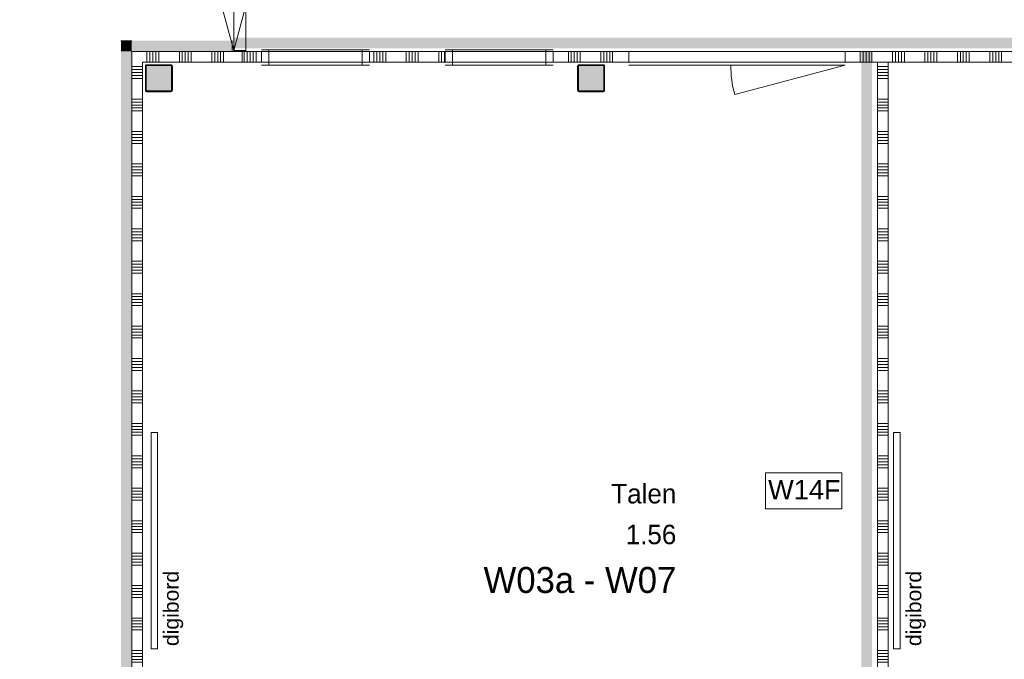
# Model space of a CAD drawing. Header units: millimetres. Extents: x -850 to 154668, y -25041 to 71030.
# Tile 184 of 211: x 72323 to 81434, y 3328 to 9244. Entities that reach past the tile are written whole.
import ezdxf
from ezdxf.enums import TextEntityAlignment as Align

# ---------------------------------------------------------------- set-up
doc = ezdxf.new("R2010")
doc.units = ezdxf.units.MM
doc.header["$MEASUREMENT"] = 0
doc.linetypes.add('B0103', pattern=[8750, 2500, -1250, 2500, -1250, 0, -1250])
for name, color, linetype in [('Info Wandafwerking aanduiding', 7, 'Continuous'), ('Info Wandafwerking aanduiding Doorsnede-arcering', 7, 'Continuous'), ('New_22 NC Binnenwanden', 7, 'Continuous'), ('New_22 NC Binnenwanden Deuren', 7, 'Continuous'), ('New_22 NC Binnenwanden Doorsnede-arcering', 7, 'Continuous'), ('New_22 NC Binnenwanden Ramen', 7, 'Continuous'), ('New_72 Vaste Inrichting', 7, 'Continuous'), ('New_info tekst digiborden', 7, 'Continuous'), ('New_Info Wandafwerking aanduiding', 7, 'Continuous'), ('New_Info Wandafwerking aanduiding Doorsnede-arcering', 7, 'Continuous'), ('New_Z Ruimtefuncties', 7, 'Continuous'), ('New_Z Ruimtefuncties Zone omranding', 7, 'Continuous'), ('New_Z Ruimtefuncties Zone tekst', 7, 'Continuous'), ('S-COLS-____-OTLN.RVT S', 7, 'Continuous'), ('S-COLS-____-OTLN.RVT S 2D arcering', 7, 'Continuous')]:
    doc.layers.add(name, color=color, linetype=linetype)
doc.styles.add('GENERATED_STYLE_1', font='txt')
doc.styles.add('GENERATED_STYLE_2', font='txt')

# ---------------------------------------------------------------- blocks, each defined once
blk = doc.blocks.new('*X64')
at = {"layer": 'New_22 NC Binnenwanden Doorsnede-arcering', "color": 254, "linetype": 'Continuous', "lineweight": 0, "true_color": 0xe9ebeb}
for p, q in [((73360, 8809.7), (73460, 8809.7)), ((73360, 8782.3), (73460, 8782.3)), ((73360, 8754.9), (73460, 8754.9)), ((73360, 8727.4), (73460, 8727.4)), ((73360, 8700), (73460, 8700)), ((73360, 8509.7), (73460, 8509.7)), ((73360, 8482.3), (73460, 8482.3)), ((73360, 8454.9), (73460, 8454.9)), ((73360, 8427.4), (73460, 8427.4)), ((73360, 8400), (73460, 8400)), ((73360, 8209.7), (73460, 8209.7)), ((73360, 8182.3), (73460, 8182.3)), ((73360, 8154.9), (73460, 8154.9)), ((73360, 8127.4), (73460, 8127.4)), ((73360, 8100), (73460, 8100)), ((73360, 7909.7), (73460, 7909.7)), ((73360, 7882.3), (73460, 7882.3)), ((73360, 7854.9), (73460, 7854.9)), ((73360, 7827.4), (73460, 7827.4)), ((73360, 7800), (73460, 7800)), ((73360, 7609.7), (73460, 7609.7)), ((73360, 7582.3), (73460, 7582.3)), ((73360, 7554.9), (73460, 7554.9)), ((73360, 7527.4), (73460, 7527.4)), ((73360, 7500), (73460, 7500)), ((73360, 7309.7), (73460, 7309.7)), ((73360, 7282.3), (73460, 7282.3)), ((73360, 7254.9), (73460, 7254.9)), ((73360, 7227.4), (73460, 7227.4)), ((73360, 7200), (73460, 7200)), ((73360, 7009.7), (73460, 7009.7)), ((73360, 6982.3), (73460, 6982.3)), ((73360, 6954.9), (73460, 6954.9)), ((73360, 6927.4), (73460, 6927.4)), ((73360, 6900), (73460, 6900)), ((73360, 6709.7), (73460, 6709.7)), ((73360, 6682.3), (73460, 6682.3)), ((73360, 6654.9), (73460, 6654.9)), ((73360, 6627.4), (73460, 6627.4)), ((73360, 6600), (73460, 6600)), ((73360, 6409.7), (73460, 6409.7)), ((73360, 6382.3), (73460, 6382.3)), ((73360, 6354.9), (73460, 6354.9)), ((73360, 6327.4), (73460, 6327.4)), ((73360, 6300), (73460, 6300)), ((73360, 6109.7), (73460, 6109.7)), ((73360, 6082.3), (73460, 6082.3)), ((73360, 6054.9), (73460, 6054.9)), ((73360, 6027.4), (73460, 6027.4)), ((73360, 6000), (73460, 6000)), ((73360, 5809.7), (73460, 5809.7)), ((73360, 5782.3), (73460, 5782.3)), ((73360, 5754.9), (73460, 5754.9)), ((73360, 5727.4), (73460, 5727.4)), ((73360, 5700), (73460, 5700)), ((73360, 5509.7), (73460, 5509.7)), ((73360, 5482.3), (73460, 5482.3)), ((73360, 5454.9), (73460, 5454.9)), ((73360, 5427.4), (73460, 5427.4)), ((73360, 5400), (73460, 5400)), ((73360, 5209.7), (73460, 5209.7)), ((73360, 5182.3), (73460, 5182.3)), ((73360, 5154.9), (73460, 5154.9)), ((73360, 5127.4), (73460, 5127.4)), ((73360, 5100), (73460, 5100)), ((73360, 4909.7), (73460, 4909.7)), ((73360, 4882.3), (73460, 4882.3)), ((73360, 4854.9), (73460, 4854.9)), ((73360, 4827.4), (73460, 4827.4)), ((73360, 4800), (73460, 4800)), ((73360, 4609.7), (73460, 4609.7)), ((73360, 4582.3), (73460, 4582.3)), ((73360, 4554.9), (73460, 4554.9)), ((73360, 4527.4), (73460, 4527.4)), ((73360, 4500), (73460, 4500)), ((73360, 4309.7), (73460, 4309.7)), ((73360, 4282.3), (73460, 4282.3)), ((73360, 4254.9), (73460, 4254.9)), ((73360, 4227.4), (73460, 4227.4)), ((73360, 4200), (73460, 4200)), ((73360, 4009.7), (73460, 4009.7)), ((73360, 3982.3), (73460, 3982.3)), ((73360, 3954.9), (73460, 3954.9)), ((73360, 3927.4), (73460, 3927.4)), ((73360, 3900), (73460, 3900)), ((73360, 3709.7), (73460, 3709.7)), ((73360, 3682.3), (73460, 3682.3)), ((73360, 3654.9), (73460, 3654.9)), ((73360, 3627.4), (73460, 3627.4)), ((73360, 3600), (73460, 3600)), ((73360, 3409.7), (73460, 3409.7)), ((73360, 3382.3), (73460, 3382.3)), ((73360, 3354.9), (73460, 3354.9)), ((73360, 3327.4), (73460, 3327.4)), ((73360, 3300), (73460, 3300)), ((73360, 3109.7), (73460, 3109.7)), ((73360, 3082.3), (73460, 3082.3)), ((73360, 3054.9), (73460, 3054.9)), ((73360, 3027.4), (73460, 3027.4)), ((73360, 3000), (73460, 3000)), ((73360, 2809.7), (73460, 2809.7)), ((73360, 2782.3), (73460, 2782.3)), ((73360, 2754.9), (73460, 2754.9)), ((73360, 2727.4), (73460, 2727.4)), ((73360, 2700), (73460, 2700)), ((73360, 2509.7), (73460, 2509.7)), ((73360, 2482.3), (73460, 2482.3)), ((73360, 2454.9), (73460, 2454.9)), ((73360, 2427.4), (73460, 2427.4)), ((73360, 2400), (73460, 2400)), ((73360, 2209.7), (73460, 2209.7)), ((73360, 2182.3), (73460, 2182.3)), ((73360, 2154.9), (73460, 2154.9)), ((73360, 2127.4), (73460, 2127.4)), ((73360, 2100), (73460, 2100))]:
    blk.add_line(p, q, dxfattribs=at)
blk = doc.blocks.new('Wall_11_2', base_point=(73460, 1975.4))
at = {"layer": 'New_22 NC Binnenwanden', "color": 8, "linetype": 'Continuous', "lineweight": 0, "true_color": 0x778488, "flags": 128}
for points in [[(73360, 8850), (73360, 1975.4)], [(73460, 1975.4), (73460, 8850)], [(73460, 1975.4), (73360, 1975.4)]]:
    blk.add_lwpolyline(points, dxfattribs=at)
at = {"layer": 'New_22 NC Binnenwanden', "color": 8, "lineweight": 0, "true_color": 0x778488}
blk.add_blockref('*X64', (0, 0), dxfattribs=at)
blk = doc.blocks.new('Wall_368_2', base_point=(73360, 1975.4))
at = {"layer": 'Info Wandafwerking aanduiding Doorsnede-arcering', "linetype": 'Continuous', "lineweight": 0}
for points in [[(73260, 8950), (73360, 8950), (73260, 9050)], [(73260, 9050), (73360, 8950), (73360, 9050)], [(73260, 8950), (73260, 2075.4), (73360, 2075.4), (73360, 8950)]]:
    blk.add_hatch(color=1, dxfattribs=at).paths.add_polyline_path(points)
at = {"layer": 'Info Wandafwerking aanduiding', "color": 9, "linetype": 'Continuous', "lineweight": 0, "flags": 128}
blk.add_lwpolyline([(73260, 9050), (73360, 9050)], dxfattribs=at)
blk = doc.blocks.new('Wall_369_2', base_point=(73360, 8950))
at = {"layer": 'Info Wandafwerking aanduiding Doorsnede-arcering', "linetype": 'Continuous', "lineweight": 0}
blk.add_hatch(color=1, dxfattribs=at).paths.add_polyline_path([(73360, 8950), (74288.5, 8950), (74288.5, 9050), (73360, 9050)])
at = {"layer": 'Info Wandafwerking aanduiding', "color": 9, "linetype": 'Continuous', "lineweight": 0, "flags": 128}
blk.add_lwpolyline([(74288.5, 8950), (74288.5, 9050)], dxfattribs=at)
blk = doc.blocks.new('Column 272[112]_2', base_point=(0.5, 3))
at = {"layer": 'S-COLS-____-OTLN.RVT S 2D arcering', "linetype": 'Continuous', "lineweight": 0, "true_color": 0x778488}
h = blk.add_hatch(color=8, dxfattribs=at)
h.paths.add_polyline_path([(73485.5, 8591), (73486.5, 8586), (73489.3, 8581.8), (73493.5, 8578.9), (73498.5, 8578), (73722.5, 8578), (73727.5, 8578.9), (73731.7, 8581.8), (73734.5, 8586), (73735.5, 8591), (73735.5, 8815), (73734.5, 8819.9), (73731.7, 8824.1), (73727.5, 8827), (73722.5, 8828), (73498.5, 8828), (73493.5, 8827), (73489.3, 8824.1), (73486.5, 8819.9), (73485.5, 8815)])
h.paths.add_polyline_path([(73722.5, 8586), (73498.5, 8586), (73496.6, 8586.3), (73495, 8587.4), (73493.9, 8589), (73493.5, 8591), (73493.5, 8815), (73493.9, 8816.9), (73495, 8818.5), (73496.6, 8819.6), (73498.5, 8820), (73722.5, 8820), (73724.4, 8819.6), (73726.1, 8818.5), (73727.1, 8816.9), (73727.5, 8815), (73727.5, 8591), (73727.1, 8589), (73726.1, 8587.4), (73724.4, 8586.3)], flags=0)
blk.add_hatch(color=8, dxfattribs=at).paths.add_polyline_path([(73722.5, 8820), (73498.5, 8820), (73496.6, 8819.6), (73495, 8818.5), (73493.9, 8816.9), (73493.5, 8815), (73493.5, 8591), (73493.9, 8589), (73495, 8587.4), (73496.6, 8586.3), (73498.5, 8586), (73722.5, 8586), (73724.4, 8586.3), (73726.1, 8587.4), (73727.1, 8589), (73727.5, 8591), (73727.5, 8815), (73727.1, 8816.9), (73726.1, 8818.5), (73724.4, 8819.6)])
at = {"layer": 'S-COLS-____-OTLN.RVT S', "color": 1, "linetype": 'Continuous', "lineweight": 0}
for p, q in [((73486.5, 8819.9), (73485.5, 8815)), ((73485.5, 8815), (73485.5, 8591)), ((73489.3, 8824.1), (73486.5, 8819.9)), ((73493.5, 8827), (73489.3, 8824.1)), ((73498.5, 8828), (73493.5, 8827)), ((73493.5, 8815), (73493.9, 8816.9)), ((73493.5, 8591), (73493.5, 8815)), ((73493.9, 8816.9), (73495, 8818.5)), ((73495, 8818.5), (73496.6, 8819.6)), ((73496.6, 8819.6), (73498.5, 8820)), ((73722.5, 8828), (73498.5, 8828)), ((73498.5, 8820), (73722.5, 8820)), ((73727.5, 8827), (73722.5, 8828)), ((73722.5, 8820), (73724.4, 8819.6)), ((73724.4, 8819.6), (73726.1, 8818.5)), ((73726.1, 8818.5), (73727.1, 8816.9)), ((73727.1, 8816.9), (73727.5, 8815)), ((73731.7, 8824.1), (73727.5, 8827)), ((73727.5, 8815), (73727.5, 8591)), ((73734.5, 8819.9), (73731.7, 8824.1)), ((73735.5, 8815), (73734.5, 8819.9)), ((73735.5, 8591), (73735.5, 8815)), ((73485.5, 8591), (73486.5, 8586)), ((73486.5, 8586), (73489.3, 8581.8)), ((73489.3, 8581.8), (73493.5, 8578.9)), ((73493.9, 8589), (73493.5, 8591)), ((73493.5, 8578.9), (73498.5, 8578)), ((73495, 8587.4), (73493.9, 8589)), ((73496.6, 8586.3), (73495, 8587.4)), ((73498.5, 8586), (73496.6, 8586.3)), ((73722.5, 8586), (73498.5, 8586)), ((73498.5, 8578), (73722.5, 8578)), ((73724.4, 8586.3), (73722.5, 8586)), ((73722.5, 8578), (73727.5, 8578.9)), ((73726.1, 8587.4), (73724.4, 8586.3)), ((73727.1, 8589), (73726.1, 8587.4)), ((73727.5, 8591), (73727.1, 8589)), ((73727.5, 8578.9), (73731.7, 8581.8)), ((73731.7, 8581.8), (73734.5, 8586)), ((73734.5, 8586), (73735.5, 8591))]:
    blk.add_line(p, q, dxfattribs=at)
blk = doc.blocks.new('Column 273[113]_2', base_point=(0.5, 3))
at = {"layer": 'S-COLS-____-OTLN.RVT S 2D arcering', "linetype": 'Continuous', "lineweight": 0, "true_color": 0x778488}
h = blk.add_hatch(color=8, dxfattribs=at)
h.paths.add_polyline_path([(77485.5, 8591), (77486.5, 8586), (77489.3, 8581.8), (77493.5, 8578.9), (77498.5, 8578), (77722.5, 8578), (77727.5, 8578.9), (77731.7, 8581.8), (77734.5, 8586), (77735.5, 8591), (77735.5, 8815), (77734.5, 8819.9), (77731.7, 8824.1), (77727.5, 8827), (77722.5, 8828), (77498.5, 8828), (77493.5, 8827), (77489.3, 8824.1), (77486.5, 8819.9), (77485.5, 8815)])
h.paths.add_polyline_path([(77722.5, 8586), (77498.5, 8586), (77496.6, 8586.3), (77495, 8587.4), (77493.9, 8589), (77493.5, 8591), (77493.5, 8815), (77493.9, 8816.9), (77495, 8818.5), (77496.6, 8819.6), (77498.5, 8820), (77722.5, 8820), (77724.4, 8819.6), (77726.1, 8818.5), (77727.1, 8816.9), (77727.5, 8815), (77727.5, 8591), (77727.1, 8589), (77726.1, 8587.4), (77724.4, 8586.3)], flags=0)
blk.add_hatch(color=8, dxfattribs=at).paths.add_polyline_path([(77722.5, 8820), (77498.5, 8820), (77496.6, 8819.6), (77495, 8818.5), (77493.9, 8816.9), (77493.5, 8815), (77493.5, 8591), (77493.9, 8589), (77495, 8587.4), (77496.6, 8586.3), (77498.5, 8586), (77722.5, 8586), (77724.4, 8586.3), (77726.1, 8587.4), (77727.1, 8589), (77727.5, 8591), (77727.5, 8815), (77727.1, 8816.9), (77726.1, 8818.5), (77724.4, 8819.6)])
at = {"layer": 'S-COLS-____-OTLN.RVT S', "color": 1, "linetype": 'Continuous', "lineweight": 0}
for p, q in [((77486.5, 8819.9), (77485.5, 8815)), ((77485.5, 8815), (77485.5, 8591)), ((77489.3, 8824.1), (77486.5, 8819.9)), ((77493.5, 8827), (77489.3, 8824.1)), ((77498.5, 8828), (77493.5, 8827)), ((77493.5, 8815), (77493.9, 8816.9)), ((77493.5, 8591), (77493.5, 8815)), ((77493.9, 8816.9), (77495, 8818.5)), ((77495, 8818.5), (77496.6, 8819.6)), ((77496.6, 8819.6), (77498.5, 8820)), ((77722.5, 8828), (77498.5, 8828)), ((77498.5, 8820), (77722.5, 8820)), ((77727.5, 8827), (77722.5, 8828)), ((77722.5, 8820), (77724.4, 8819.6)), ((77724.4, 8819.6), (77726.1, 8818.5)), ((77726.1, 8818.5), (77727.1, 8816.9)), ((77727.1, 8816.9), (77727.5, 8815)), ((77731.7, 8824.1), (77727.5, 8827)), ((77727.5, 8815), (77727.5, 8591)), ((77734.5, 8819.9), (77731.7, 8824.1)), ((77735.5, 8815), (77734.5, 8819.9)), ((77735.5, 8591), (77735.5, 8815)), ((77485.5, 8591), (77486.5, 8586)), ((77486.5, 8586), (77489.3, 8581.8)), ((77489.3, 8581.8), (77493.5, 8578.9)), ((77493.9, 8589), (77493.5, 8591)), ((77493.5, 8578.9), (77498.5, 8578)), ((77495, 8587.4), (77493.9, 8589)), ((77496.6, 8586.3), (77495, 8587.4)), ((77498.5, 8586), (77496.6, 8586.3)), ((77722.5, 8586), (77498.5, 8586)), ((77498.5, 8578), (77722.5, 8578)), ((77724.4, 8586.3), (77722.5, 8586)), ((77722.5, 8578), (77727.5, 8578.9)), ((77726.1, 8587.4), (77724.4, 8586.3)), ((77727.1, 8589), (77726.1, 8587.4)), ((77727.5, 8591), (77727.1, 8589)), ((77727.5, 8578.9), (77731.7, 8581.8)), ((77731.7, 8581.8), (77734.5, 8586)), ((77734.5, 8586), (77735.5, 8591))]:
    blk.add_line(p, q, dxfattribs=at)
blk = doc.blocks.new('*X2312')
at = {"layer": 'New_22 NC Binnenwanden Doorsnede-arcering', "color": 254, "linetype": 'Continuous', "lineweight": 0, "true_color": 0xe9ebeb}
for p, q in [((73500, 8950), (73500, 8915.9)), ((73527.4, 8950), (73527.4, 8915.9)), ((73554.9, 8950), (73554.9, 8915.9)), ((73582.3, 8950), (73582.3, 8915.9)), ((73609.7, 8950), (73609.7, 8915.9)), ((73800, 8950), (73800, 8915.9)), ((73827.4, 8950), (73827.4, 8915.9)), ((73854.9, 8950), (73854.9, 8915.9)), ((73882.3, 8950), (73882.3, 8915.9)), ((73909.7, 8950), (73909.7, 8915.9)), ((74100, 8950), (74100, 8915.9)), ((74127.4, 8950), (74127.4, 8915.9)), ((74154.9, 8950), (74154.9, 8915.9)), ((74182.3, 8950), (74182.3, 8915.9)), ((74209.7, 8950), (74209.7, 8915.9)), ((73500, 8915.9), (73500, 8850)), ((73527.4, 8915.9), (73527.4, 8850)), ((73554.9, 8915.9), (73554.9, 8850)), ((73582.3, 8915.9), (73582.3, 8850)), ((73609.7, 8915.9), (73609.7, 8850)), ((73800, 8915.9), (73800, 8850)), ((73827.4, 8915.9), (73827.4, 8850)), ((73854.9, 8915.9), (73854.9, 8850)), ((73882.3, 8915.9), (73882.3, 8850)), ((73909.7, 8915.9), (73909.7, 8850)), ((74100, 8915.9), (74100, 8850)), ((74127.4, 8915.9), (74127.4, 8850)), ((74154.9, 8915.9), (74154.9, 8850)), ((74182.3, 8915.9), (74182.3, 8850)), ((74209.7, 8915.9), (74209.7, 8850))]:
    blk.add_line(p, q, dxfattribs=at)
blk = doc.blocks.new('Wall_435_2', base_point=(73460, 8950))
at = {"layer": 'New_22 NC Binnenwanden', "color": 8, "linetype": 'Continuous', "lineweight": 0, "true_color": 0x778488, "flags": 128}
for points in [[(74382, 8950), (73360, 8950)], [(73360, 8950), (73360, 8850)], [(74382, 8850), (74382, 8950)], [(73460, 8850), (74382, 8850)]]:
    blk.add_lwpolyline(points, dxfattribs=at)
at = {"layer": 'New_22 NC Binnenwanden', "color": 8, "lineweight": 0, "true_color": 0x778488}
blk.add_blockref('*X2312', (0, 0), dxfattribs=at)
blk = doc.blocks.new('*X2315')
at = {"layer": 'New_22 NC Binnenwanden Doorsnede-arcering', "color": 254, "linetype": 'Continuous', "lineweight": 0, "true_color": 0xe9ebeb}
for p, q in [((80260, 8809.7), (80360, 8809.7)), ((80260, 8782.3), (80360, 8782.3)), ((80260, 8754.9), (80360, 8754.9)), ((80260, 8727.4), (80360, 8727.4)), ((80260, 8700), (80360, 8700)), ((80260, 8509.7), (80360, 8509.7)), ((80260, 8482.3), (80360, 8482.3)), ((80260, 8454.9), (80360, 8454.9)), ((80260, 8427.4), (80360, 8427.4)), ((80260, 8400), (80360, 8400)), ((80260, 8209.7), (80360, 8209.7)), ((80260, 8182.3), (80360, 8182.3)), ((80260, 8154.9), (80360, 8154.9)), ((80260, 8127.4), (80360, 8127.4)), ((80260, 8100), (80360, 8100)), ((80260, 7909.7), (80360, 7909.7)), ((80260, 7882.3), (80360, 7882.3)), ((80260, 7854.9), (80360, 7854.9)), ((80260, 7827.4), (80360, 7827.4)), ((80260, 7800), (80360, 7800)), ((80260, 7609.7), (80360, 7609.7)), ((80260, 7582.3), (80360, 7582.3)), ((80260, 7554.9), (80360, 7554.9)), ((80260, 7527.4), (80360, 7527.4)), ((80260, 7500), (80360, 7500)), ((80260, 7309.7), (80360, 7309.7)), ((80260, 7282.3), (80360, 7282.3)), ((80260, 7254.9), (80360, 7254.9)), ((80260, 7227.4), (80360, 7227.4)), ((80260, 7200), (80360, 7200)), ((80260, 7009.7), (80360, 7009.7)), ((80260, 6982.3), (80360, 6982.3)), ((80260, 6954.9), (80360, 6954.9)), ((80260, 6927.4), (80360, 6927.4)), ((80260, 6900), (80360, 6900)), ((80260, 6709.7), (80360, 6709.7)), ((80260, 6682.3), (80360, 6682.3)), ((80260, 6654.9), (80360, 6654.9)), ((80260, 6627.4), (80360, 6627.4)), ((80260, 6600), (80360, 6600)), ((80260, 6409.7), (80360, 6409.7)), ((80260, 6382.3), (80360, 6382.3)), ((80260, 6354.9), (80360, 6354.9)), ((80260, 6327.4), (80360, 6327.4)), ((80260, 6300), (80360, 6300)), ((80260, 6109.7), (80360, 6109.7)), ((80260, 6082.3), (80360, 6082.3)), ((80260, 6054.9), (80360, 6054.9)), ((80260, 6027.4), (80360, 6027.4)), ((80260, 6000), (80360, 6000)), ((80260, 5809.7), (80360, 5809.7)), ((80260, 5782.3), (80360, 5782.3)), ((80260, 5754.9), (80360, 5754.9)), ((80260, 5727.4), (80360, 5727.4)), ((80260, 5700), (80360, 5700)), ((80260, 5509.7), (80360, 5509.7)), ((80260, 5482.3), (80360, 5482.3)), ((80260, 5454.9), (80360, 5454.9)), ((80260, 5427.4), (80360, 5427.4)), ((80260, 5400), (80360, 5400)), ((80260, 5209.7), (80360, 5209.7)), ((80260, 5182.3), (80360, 5182.3)), ((80260, 5154.9), (80360, 5154.9)), ((80260, 5127.4), (80360, 5127.4)), ((80260, 5100), (80360, 5100)), ((80260, 4909.7), (80360, 4909.7)), ((80260, 4882.3), (80360, 4882.3)), ((80260, 4854.9), (80360, 4854.9)), ((80260, 4827.4), (80360, 4827.4)), ((80260, 4800), (80360, 4800)), ((80260, 4609.7), (80360, 4609.7)), ((80260, 4582.3), (80360, 4582.3)), ((80260, 4554.9), (80360, 4554.9)), ((80260, 4527.4), (80360, 4527.4)), ((80260, 4500), (80360, 4500)), ((80260, 4309.7), (80360, 4309.7)), ((80260, 4282.3), (80360, 4282.3)), ((80260, 4254.9), (80360, 4254.9)), ((80260, 4227.4), (80360, 4227.4)), ((80260, 4200), (80360, 4200)), ((80260, 4009.7), (80360, 4009.7)), ((80260, 3982.3), (80360, 3982.3)), ((80260, 3954.9), (80360, 3954.9)), ((80260, 3927.4), (80360, 3927.4)), ((80260, 3900), (80360, 3900)), ((80260, 3709.7), (80360, 3709.7)), ((80260, 3682.3), (80360, 3682.3)), ((80260, 3654.9), (80360, 3654.9)), ((80260, 3627.4), (80360, 3627.4)), ((80260, 3600), (80360, 3600)), ((80260, 3409.7), (80360, 3409.7)), ((80260, 3382.3), (80360, 3382.3)), ((80260, 3354.9), (80360, 3354.9)), ((80260, 3327.4), (80360, 3327.4)), ((80260, 3300), (80360, 3300)), ((80260, 3109.7), (80360, 3109.7)), ((80260, 3082.3), (80360, 3082.3)), ((80260, 3054.9), (80360, 3054.9)), ((80260, 3027.4), (80360, 3027.4)), ((80260, 3000), (80360, 3000)), ((80260, 2809.7), (80360, 2809.7)), ((80260, 2782.3), (80360, 2782.3)), ((80260, 2754.9), (80360, 2754.9)), ((80260, 2727.4), (80360, 2727.4)), ((80260, 2700), (80360, 2700)), ((80260, 2509.7), (80360, 2509.7)), ((80260, 2482.3), (80360, 2482.3)), ((80260, 2454.9), (80360, 2454.9)), ((80260, 2427.4), (80360, 2427.4)), ((80260, 2400), (80360, 2400)), ((80260, 2209.7), (80360, 2209.7)), ((80260, 2182.3), (80360, 2182.3)), ((80260, 2154.9), (80360, 2154.9)), ((80260, 2127.4), (80360, 2127.4)), ((80260, 2100), (80360, 2100)), ((80260, 1909.7), (80360, 1909.7)), ((80260, 1882.3), (80360, 1882.3)), ((80260, 1854.9), (80360, 1854.9)), ((80260, 1827.4), (80360, 1827.4)), ((80260, 1800), (80360, 1800)), ((80260, 1609.7), (80360, 1609.7)), ((80260, 1582.3), (80360, 1582.3)), ((80260, 1554.9), (80360, 1554.9)), ((80260, 1527.4), (80360, 1527.4)), ((80260, 1500), (80360, 1500)), ((80260, 1309.7), (80360, 1309.7)), ((80260, 1282.3), (80360, 1282.3)), ((80260, 1254.9), (80360, 1254.9)), ((80260, 1227.4), (80360, 1227.4)), ((80260, 1200), (80360, 1200)), ((80260, 1009.7), (80360, 1009.7)), ((80260, 982.3), (80360, 982.3)), ((80260, 954.9), (80360, 954.9)), ((80260, 927.4), (80360, 927.4)), ((80260, 900), (80360, 900)), ((80260, 709.7), (80360, 709.7)), ((80260, 682.3), (80360, 682.3)), ((80260, 654.9), (80360, 654.9)), ((80260, 627.4), (80360, 627.4)), ((80260, 600), (80360, 600)), ((80260, 409.7), (80360, 409.7)), ((80260, 382.3), (80360, 382.3)), ((80260, 354.9), (80360, 354.9)), ((80260, 327.4), (80360, 327.4)), ((80260, 300), (80360, 300)), ((80260, 109.7), (80360, 109.7)), ((80260, 82.3), (80360, 82.3)), ((80260, 54.9), (80360, 54.9)), ((80260, 27.4), (80360, 27.4))]:
    blk.add_line(p, q, dxfattribs=at)
blk = doc.blocks.new('Wall_436_2', base_point=(80310, 0))
at = {"layer": 'New_22 NC Binnenwanden', "color": 8, "linetype": 'Continuous', "lineweight": 0, "true_color": 0x778488, "flags": 128}
for points in [[(80360, 8850), (80260, 8850)], [(80260, 8850), (80260, 0)], [(80360, 0), (80360, 8850)], [(80360, 0), (80260, 0)]]:
    blk.add_lwpolyline(points, dxfattribs=at)
at = {"layer": 'New_22 NC Binnenwanden', "color": 8, "lineweight": 0, "true_color": 0x778488}
blk.add_blockref('*X2315', (0, 0), dxfattribs=at)
blk = doc.blocks.new('*X2318')
at = {"layer": 'New_22 NC Binnenwanden Doorsnede-arcering', "color": 254, "linetype": 'Continuous', "lineweight": 0, "true_color": 0xe9ebeb}
for p, q in [((74310, 10827.4), (74410, 10827.4)), ((74310, 10800), (74410, 10800))]:
    blk.add_line(p, q, dxfattribs=at)
blk = doc.blocks.new('D2 22_2')
at = {"layer": 'New_22 NC Binnenwanden Deuren', "color": 1, "linetype": 'Continuous', "lineweight": 0}
for p, q in [((-915, 0), (-31.2, 236.8)), ((915, 0), (31.2, 236.8)), ((-915, 0), (0, 0)), ((915, 0), (0, 0))]:
    blk.add_line(p, q, dxfattribs=at)
at = {"layer": 'New_22 NC Binnenwanden Deuren', "color": 1, "linetype": 'B0103', "lineweight": 0}
for p, q in [((-915, 0), (-31.2, -236.8)), ((-915, 0), (0, 0)), ((915, 0), (0, 0)), ((915, 0), (31.2, -236.8))]:
    blk.add_line(p, q, dxfattribs=at)
at = {"layer": 'New_22 NC Binnenwanden Deuren', "color": 7, "linetype": 'Continuous', "lineweight": 0}
for p, q in [((-915, -7), (-915, -107)), ((-915, -7), (-915, -107)), ((915, -7), (915, -107)), ((915, -7), (915, -107))]:
    blk.add_line(p, q, dxfattribs=at)
at = {"layer": 'New_22 NC Binnenwanden Deuren', "color": 1, "linetype": 'Continuous', "lineweight": 0}
for centre, start, end in [((-915, 0), 0, 15), ((915, 0), 165, 180), ((-915, 0), 345, 0), ((915, 0), 180, 195)]:
    blk.add_arc(centre, 915, start, end, dxfattribs=at)
blk = doc.blocks.new('Wall_437_2', base_point=(74310, 8950.1))
at = {"layer": 'New_22 NC Binnenwanden', "color": 8, "linetype": 'Continuous', "lineweight": 0, "true_color": 0x778488}
for p, q in [((74310, 10790), (74410, 10790)), ((74310, 8960), (74410, 8960))]:
    blk.add_line(p, q, dxfattribs=at)
at = {"layer": 'New_22 NC Binnenwanden', "color": 8, "linetype": 'Continuous', "lineweight": 0, "true_color": 0x778488, "flags": 128}
for points in [[(74410, 10851.3), (74310, 10851.3)], [(74310, 10851.3), (74310, 10790)], [(74410, 10790), (74410, 10851.3)], [(74310, 8960), (74310, 8950.1)], [(74410, 8950.1), (74310, 8950.1)], [(74410, 8950.1), (74410, 8960)]]:
    blk.add_lwpolyline(points, dxfattribs=at)
at = {"layer": 'New_22 NC Binnenwanden', "color": 8, "lineweight": 0, "true_color": 0x778488}
blk.add_blockref('*X2318', (0, 0), dxfattribs=at)
at = {"layer": 'New_22 NC Binnenwanden Deuren', "color": 1, "linetype": 'Continuous', "lineweight": 0, "zscale": 1000, "rotation": 90}
blk.add_blockref('D2 22_2', (74303, 9875), dxfattribs=at)
blk = doc.blocks.new('*X2776')
at = {"layer": 'New_22 NC Binnenwanden Doorsnede-arcering', "color": 254, "linetype": 'Continuous', "lineweight": 0, "true_color": 0xe9ebeb}
for p, q in [((74400, 8950), (74400, 8915.9)), ((74427.4, 8950), (74427.4, 8915.9)), ((74454.9, 8950), (74454.9, 8915.9)), ((74482.3, 8950), (74482.3, 8915.9)), ((74509.7, 8950), (74509.7, 8915.9)), ((74400, 8915.9), (74400, 8850)), ((74427.4, 8915.9), (74427.4, 8850)), ((74454.9, 8915.9), (74454.9, 8850)), ((74482.3, 8915.9), (74482.3, 8850)), ((74509.7, 8915.9), (74509.7, 8850))]:
    blk.add_line(p, q, dxfattribs=at)
blk = doc.blocks.new('*X2777')
at = {"layer": 'New_22 NC Binnenwanden Doorsnede-arcering', "color": 254, "linetype": 'Continuous', "lineweight": 0, "true_color": 0xe9ebeb}
for p, q in [((75600, 8950), (75600, 8915.9)), ((75627.4, 8950), (75627.4, 8915.9)), ((75654.9, 8950), (75654.9, 8915.9)), ((75682.3, 8950), (75682.3, 8915.9)), ((75709.7, 8950), (75709.7, 8915.9)), ((75900, 8950), (75900, 8915.9)), ((75927.4, 8950), (75927.4, 8915.9)), ((75954.9, 8950), (75954.9, 8915.9)), ((75982.3, 8950), (75982.3, 8915.9)), ((76009.7, 8950), (76009.7, 8915.9)), ((76200, 8950), (76200, 8915.9)), ((76227.4, 8950), (76227.4, 8915.9)), ((76254.9, 8950), (76254.9, 8915.9)), ((75600, 8915.9), (75600, 8850)), ((75627.4, 8915.9), (75627.4, 8850)), ((75654.9, 8915.9), (75654.9, 8850)), ((75682.3, 8915.9), (75682.3, 8850)), ((75709.7, 8915.9), (75709.7, 8850)), ((75900, 8915.9), (75900, 8850)), ((75927.4, 8915.9), (75927.4, 8850)), ((75954.9, 8915.9), (75954.9, 8850)), ((75982.3, 8915.9), (75982.3, 8850)), ((76009.7, 8915.9), (76009.7, 8850)), ((76200, 8915.9), (76200, 8850)), ((76227.4, 8915.9), (76227.4, 8850)), ((76254.9, 8915.9), (76254.9, 8850))]:
    blk.add_line(p, q, dxfattribs=at)
blk = doc.blocks.new('*X2778')
at = {"layer": 'New_22 NC Binnenwanden Doorsnede-arcering', "color": 254, "linetype": 'Continuous', "lineweight": 0, "true_color": 0xe9ebeb}
for p, q in [((77400, 8950), (77400, 8915.9)), ((77427.4, 8950), (77427.4, 8915.9)), ((77454.9, 8950), (77454.9, 8915.9)), ((77482.3, 8950), (77482.3, 8915.9)), ((77509.7, 8950), (77509.7, 8915.9)), ((77700, 8950), (77700, 8915.9)), ((77727.4, 8950), (77727.4, 8915.9)), ((77754.9, 8950), (77754.9, 8915.9)), ((77782.3, 8950), (77782.3, 8915.9)), ((77809.7, 8950), (77809.7, 8915.9)), ((77400, 8915.9), (77400, 8850)), ((77427.4, 8915.9), (77427.4, 8850)), ((77454.9, 8915.9), (77454.9, 8850)), ((77482.3, 8915.9), (77482.3, 8850)), ((77509.7, 8915.9), (77509.7, 8850)), ((77700, 8915.9), (77700, 8850)), ((77727.4, 8915.9), (77727.4, 8850)), ((77754.9, 8915.9), (77754.9, 8850)), ((77782.3, 8915.9), (77782.3, 8850)), ((77809.7, 8915.9), (77809.7, 8850))]:
    blk.add_line(p, q, dxfattribs=at)
blk = doc.blocks.new('*X2779')
at = {"layer": 'New_22 NC Binnenwanden Doorsnede-arcering', "color": 254, "linetype": 'Continuous', "lineweight": 0, "true_color": 0xe9ebeb}
for p, q in [((80100, 8950), (80100, 8915.9)), ((80127.4, 8950), (80127.4, 8915.9)), ((80154.9, 8950), (80154.9, 8915.9)), ((80182.3, 8950), (80182.3, 8915.9)), ((80209.7, 8950), (80209.7, 8915.9)), ((80400, 8950), (80400, 8915.9)), ((80427.4, 8950), (80427.4, 8915.9)), ((80454.9, 8950), (80454.9, 8915.9)), ((80482.3, 8950), (80482.3, 8915.9)), ((80509.7, 8950), (80509.7, 8915.9)), ((80700, 8950), (80700, 8915.9)), ((80727.4, 8950), (80727.4, 8915.9)), ((80754.9, 8950), (80754.9, 8915.9)), ((80782.3, 8950), (80782.3, 8915.9)), ((80809.7, 8950), (80809.7, 8915.9)), ((81000, 8950), (81000, 8915.9)), ((81027.4, 8950), (81027.4, 8915.9)), ((81054.9, 8950), (81054.9, 8915.9)), ((81082.3, 8950), (81082.3, 8915.9)), ((81109.7, 8950), (81109.7, 8915.9)), ((81300, 8950), (81300, 8915.9)), ((81327.4, 8950), (81327.4, 8915.9)), ((81354.9, 8950), (81354.9, 8915.9)), ((81382.3, 8950), (81382.3, 8915.9)), ((81409.7, 8950), (81409.7, 8915.9)), ((81600, 8950), (81600, 8915.9)), ((81627.4, 8950), (81627.4, 8915.9)), ((81654.9, 8950), (81654.9, 8915.9)), ((81682.3, 8950), (81682.3, 8915.9)), ((81709.7, 8950), (81709.7, 8915.9)), ((80100, 8915.9), (80100, 8850)), ((80127.4, 8915.9), (80127.4, 8850)), ((80154.9, 8915.9), (80154.9, 8850)), ((80182.3, 8915.9), (80182.3, 8850)), ((80209.7, 8915.9), (80209.7, 8850)), ((80400, 8915.9), (80400, 8850)), ((80427.4, 8915.9), (80427.4, 8850)), ((80454.9, 8915.9), (80454.9, 8850)), ((80482.3, 8915.9), (80482.3, 8850)), ((80509.7, 8915.9), (80509.7, 8850)), ((80700, 8915.9), (80700, 8850)), ((80727.4, 8915.9), (80727.4, 8850)), ((80754.9, 8915.9), (80754.9, 8850)), ((80782.3, 8915.9), (80782.3, 8850)), ((80809.7, 8915.9), (80809.7, 8850)), ((81000, 8915.9), (81000, 8850)), ((81027.4, 8915.9), (81027.4, 8850)), ((81054.9, 8915.9), (81054.9, 8850)), ((81082.3, 8915.9), (81082.3, 8850)), ((81109.7, 8915.9), (81109.7, 8850)), ((81300, 8915.9), (81300, 8850)), ((81327.4, 8915.9), (81327.4, 8850)), ((81354.9, 8915.9), (81354.9, 8850)), ((81382.3, 8915.9), (81382.3, 8850)), ((81409.7, 8915.9), (81409.7, 8850)), ((81600, 8915.9), (81600, 8850)), ((81627.4, 8915.9), (81627.4, 8850)), ((81654.9, 8915.9), (81654.9, 8850)), ((81682.3, 8915.9), (81682.3, 8850)), ((81709.7, 8915.9), (81709.7, 8850))]:
    blk.add_line(p, q, dxfattribs=at)
blk = doc.blocks.new('R1 22_13')
at = {"layer": 'New_22 NC Binnenwanden Ramen', "color": 1, "linetype": 'Continuous', "lineweight": 0}
for p, q in [((-500, 0), (-433, 0)), ((-433, 0), (-433, -139)), ((-433, 0), (433, 0)), ((433, -139), (433, 0)), ((433, 0), (500, 0)), ((-433, -139), (-500, -139)), ((433, -139), (-433, -139)), ((500, -139), (433, -139))]:
    blk.add_line(p, q, dxfattribs=at)
at = {"layer": 'New_22 NC Binnenwanden Ramen', "color": 9, "linetype": 'Continuous', "lineweight": 0}
for p, q in [((-500, -14), (500, -14)), ((-500, -114), (500, -114))]:
    blk.add_line(p, q, dxfattribs=at)
at = {"layer": 'New_22 NC Binnenwanden Ramen', "color": 7, "linetype": 'Continuous', "lineweight": 0}
for p, q in [((-500, -14), (-500, -114)), ((-500, -14), (-500, -114)), ((500, -14), (500, -114)), ((500, -14), (500, -114))]:
    blk.add_line(p, q, dxfattribs=at)
blk = doc.blocks.new('D1 zl1-b 22_10')
at = {"layer": 'New_22 NC Binnenwanden Deuren', "color": 1, "linetype": 'Continuous', "lineweight": 0}
for p, q in [((1000, 0), (-21, 273.6)), ((-1000, 0), (-57, 0)), ((1000, 0), (-57, 0))]:
    blk.add_line(p, q, dxfattribs=at)
at = {"layer": 'New_22 NC Binnenwanden Deuren', "color": 7, "linetype": 'Continuous', "lineweight": 0}
for p, q in [((-1000, -125), (-1000, -25)), ((-1000, -125), (-1000, -25)), ((1000, -125), (1000, -25)), ((1000, -125), (1000, -25))]:
    blk.add_line(p, q, dxfattribs=at)
at = {"layer": 'New_22 NC Binnenwanden Deuren', "color": 1, "linetype": 'Continuous', "lineweight": 0}
blk.add_arc((1000, 0), 1057, 165, 180, dxfattribs=at)
blk = doc.blocks.new('Wall_557_2', base_point=(74382, 8950))
at = {"layer": 'New_22 NC Binnenwanden', "color": 8, "linetype": 'Continuous', "lineweight": 0, "true_color": 0x778488}
for p, q in [((74560, 8950), (74560, 8850)), ((75560, 8950), (75560, 8850)), ((76260, 8950), (76260, 8850)), ((77260, 8950), (77260, 8850)), ((77960, 8950), (77960, 8850)), ((79960, 8950), (79960, 8850))]:
    blk.add_line(p, q, dxfattribs=at)
at = {"layer": 'New_22 NC Binnenwanden', "color": 8, "linetype": 'Continuous', "lineweight": 0, "true_color": 0x778488, "flags": 128}
for points in [[(74560, 8950), (74382, 8950)], [(74382, 8850), (74382, 8950)], [(76260, 8950), (75560, 8950)], [(77960, 8950), (77260, 8950)], [(81769.6, 8950), (79960, 8950)], [(74382, 8850), (74560, 8850)], [(75560, 8850), (76260, 8850)], [(77260, 8850), (77960, 8850)], [(79960, 8850), (81769.6, 8850)]]:
    blk.add_lwpolyline(points, dxfattribs=at)
at = {"layer": 'New_22 NC Binnenwanden', "color": 8, "lineweight": 0, "true_color": 0x778488}
for name in ['*X2776', '*X2777', '*X2778', '*X2779']:
    blk.add_blockref(name, (0, 0), dxfattribs=at)
at = {"layer": 'New_22 NC Binnenwanden Deuren', "color": 1, "linetype": 'Continuous', "lineweight": 0, "xscale": -1, "zscale": 1000, "rotation": 179.9999458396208}
blk.add_blockref('D1 zl1-b 22_10', (78960, 8825), dxfattribs=at)
at = {"layer": 'New_22 NC Binnenwanden Ramen', "color": 1, "linetype": 'Continuous', "lineweight": 0, "xscale": -1, "zscale": 1000, "rotation": 359.9999458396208}
for p in [(75060, 8964), (76760, 8964)]:
    blk.add_blockref('R1 22_13', p, dxfattribs=at)
blk = doc.blocks.new('Talen_1.56_69_2', base_point=(77485, 4425))
at = {"layer": 'New_Z Ruimtefuncties Zone tekst', "color": 2, "lineweight": 0}
for tag, height, style, p in [('ROOM_NAME', 180, 'GENERATED_STYLE_1', (78398.9, 4949.6)), ('DUMMY_938', 180, 'GENERATED_STYLE_1', (78398.9, 4990.7)), ('ROOM_NUMBER', 180, 'GENERATED_STYLE_1', (78398.9, 4572.4)), ('DUMMY_939', 180, 'GENERATED_STYLE_1', (78398.9, 4613.6)), ('stWallCovering', 240, 'GENERATED_STYLE_2', (78398.9, 4181.6))]:
    blk.add_attdef(tag, text='', height=height, dxfattribs=dict(at, style=style)).set_placement(p, align=Align.TOP_RIGHT)
at = {"layer": 'New_Z Ruimtefuncties Zone tekst', "color": 2, "lineweight": 0, "style": 'GENERATED_STYLE_2'}
blk.add_attdef('DUMMY_940', text='', height=240, dxfattribs=at).set_placement((76571.1, 4236.4), align=Align.TOP_LEFT)
blk = doc.blocks.new('Wall_629_2', base_point=(80160, 8950))
at = {"layer": 'New_Info Wandafwerking aanduiding Doorsnede-arcering', "linetype": 'Continuous', "lineweight": 0, "true_color": 0x000000}
blk.add_hatch(color=18, dxfattribs=at).paths.add_polyline_path([(80110, 8950), (80110, 0), (80210, 0), (80210, 8950)])
blk = doc.blocks.new('Wall_657_2', base_point=(74310, 9029.2))
at = {"layer": 'New_Info Wandafwerking aanduiding Doorsnede-arcering', "linetype": 'Continuous', "lineweight": 0}
blk.add_hatch(color=1, dxfattribs=at).paths.add_polyline_path([(74310, 8979.2), (87941.9, 8979.2), (87941.9, 9079.2), (74310, 9079.2)])
blk = doc.blocks.new('Notitiebord 22 KM')
at = {"layer": 'New_72 Vaste Inrichting', "color": 253, "linetype": 'Continuous', "lineweight": 0, "true_color": 0x99a3a6}
for p, q in [((2000, 60), (0, 60)), ((0, 60), (0, 0)), ((0, 0), (2000, 0)), ((2000, 0), (2000, 60))]:
    blk.add_line(p, q, dxfattribs=at)

msp = doc.modelspace()

# ---------------------------------------------------------------- linework, layer by layer
at = {"layer": 'New_Info Wandafwerking aanduiding', "color": 9, "linetype": 'Continuous', "lineweight": 0, "flags": 128}
msp.add_lwpolyline([(79223.4, 5052.2), (79931.7, 5052.2), (79931.7, 4719.3), (79223.4, 4719.3)], close=True, dxfattribs=at)
at = {"layer": 'New_Z Ruimtefuncties Zone omranding', "color": 41, "linetype": 'Continuous', "lineweight": 0, "true_color": 0xffdd55, "flags": 128}
msp.add_lwpolyline([(62210.1, 1975.4), (73359.9, 1975.2), (73360, 8949.9), (74305.1, 8949.8), (74305.1, 10949.8), (74268, 10949.8, -0.414214), (73268, 11949.9), (73268, 14149.9, -0.414214), (74268, 15149.8), (74302.8, 15149.8), (74302.8, 17149.8), (73460.1, 17149.9), (73460.2, 26224.9), (73260.2, 26224.9, 0.414216), (71960.2, 24924.9), (71960.3, 20054.3), (64160.1, 20054.4)], format="xyb", dxfattribs=at)
at = {"layer": 'New_Z Ruimtefuncties Zone omranding', "color": 41, "linetype": 'Continuous', "lineweight": 0, "true_color": 0xffeeaa, "flags": 128}
msp.add_lwpolyline([(74415, 8950.1), (87860, 8949.7), (87860, 4750), (89710, 4750), (89710, 17150), (89710, 21350), (87860, 21350), (87860, 17150), (80560, 17150), (74416.7, 17150), (74416.7, 15251.3), (79555, 15251.3), (79555, 15250.4, -0.414214), (80655.4, 14150), (80655, 14150), (80655, 11950), (80654.6, 11950, -0.414214), (79555, 10850.4), (74415, 10850.4)], format="xyb", close=True, dxfattribs=at)
at = {"layer": 'New_Z Ruimtefuncties Zone omranding', "color": 211, "linetype": 'Continuous', "lineweight": 0, "true_color": 0xffaaff, "flags": 128}
for points in [[(73460, 0), (77485, 0), (77735, 0), (80260, 0), (80260, 8850), (77735, 8850), (77485, 8850), (73460, 8850), (73460, 8575)], [(80360, 0), (81735, 0), (85735, 0), (87360, 0), (87360, 8849.7), (85485, 8850), (81485, 8850), (80360, 8850)]]:
    msp.add_lwpolyline(points, close=True, dxfattribs=at)

# ---------------------------------------------------------------- block references
at = {"layer": 'Info Wandafwerking aanduiding', "color": 1, "lineweight": 0}
for name, p in [('Wall_368_2', (73360, 1975.4)), ('Wall_369_2', (73360, 8950))]:
    msp.add_blockref(name, p, dxfattribs=at)
at = {"layer": 'New_22 NC Binnenwanden', "color": 8, "lineweight": 0, "true_color": 0x778488}
for name, p in [('Wall_437_2', (74310, 8950.1)), ('Wall_557_2', (74382, 8950)), ('Wall_435_2', (73460, 8950)), ('Wall_11_2', (73460, 1975.4)), ('Wall_436_2', (80310, 0))]:
    msp.add_blockref(name, p, dxfattribs=at)
at = {"layer": 'New_72 Vaste Inrichting', "color": 1, "linetype": 'Continuous', "lineweight": 0, "xscale": -1, "zscale": 1000, "rotation": 90}
for p in [(73597.8, 5425), (80470, 5425)]:
    msp.add_blockref('Notitiebord 22 KM', p, dxfattribs=at)
at = {"layer": 'New_Info Wandafwerking aanduiding', "color": 1, "lineweight": 0}
for name, p in [('Wall_657_2', (74310, 9029.2)), ('Wall_629_2', (80160, 8950))]:
    msp.add_blockref(name, p, dxfattribs=at)
at = {"layer": 'New_Z Ruimtefuncties', "color": 2, "linetype": 'Continuous', "lineweight": 0}
msp.add_blockref('Talen_1.56_69_2', (77485, 4425), dxfattribs=at).add_auto_attribs({'ROOM_NAME': 'Talen', 'ROOM_NUMBER': '1.56', 'stWallCovering': 'W03a - W07'})
at = {"layer": 'S-COLS-____-OTLN.RVT S', "color": 1, "linetype": 'Continuous', "lineweight": 0}
for name in ['Column 272[112]_2', 'Column 273[113]_2']:
    msp.add_blockref(name, (0.5, 3), dxfattribs=at)

# ---------------------------------------------------------------- texts
at = {"layer": 'New_info tekst digiborden', "color": 2, "linetype": 'Continuous', "lineweight": 0, "char_height": 140, "attachment_point": 4, "rotation": 90, "style": 'GENERATED_STYLE_1'}
for insert in [(73745, 3450), (80617.2, 3450)]:
    msp.add_mtext('\\A1;{\\pql;\\fArial|b0|i0|c0|p38;digibord}', dxfattribs=dict(at, insert=insert))
at = {"layer": 'New_Info Wandafwerking aanduiding', "color": 2, "linetype": 'Continuous', "lineweight": 0, "insert": (79248.4, 4986), "char_height": 180, "attachment_point": 1, "style": 'GENERATED_STYLE_1'}
msp.add_mtext('\\A1;{\\pql;\\fArial|b0|i0|c0|p38;W14\\fArial|b0|i0|c0|p38;F}', dxfattribs=at)

doc.saveas('drawing.dxf')
